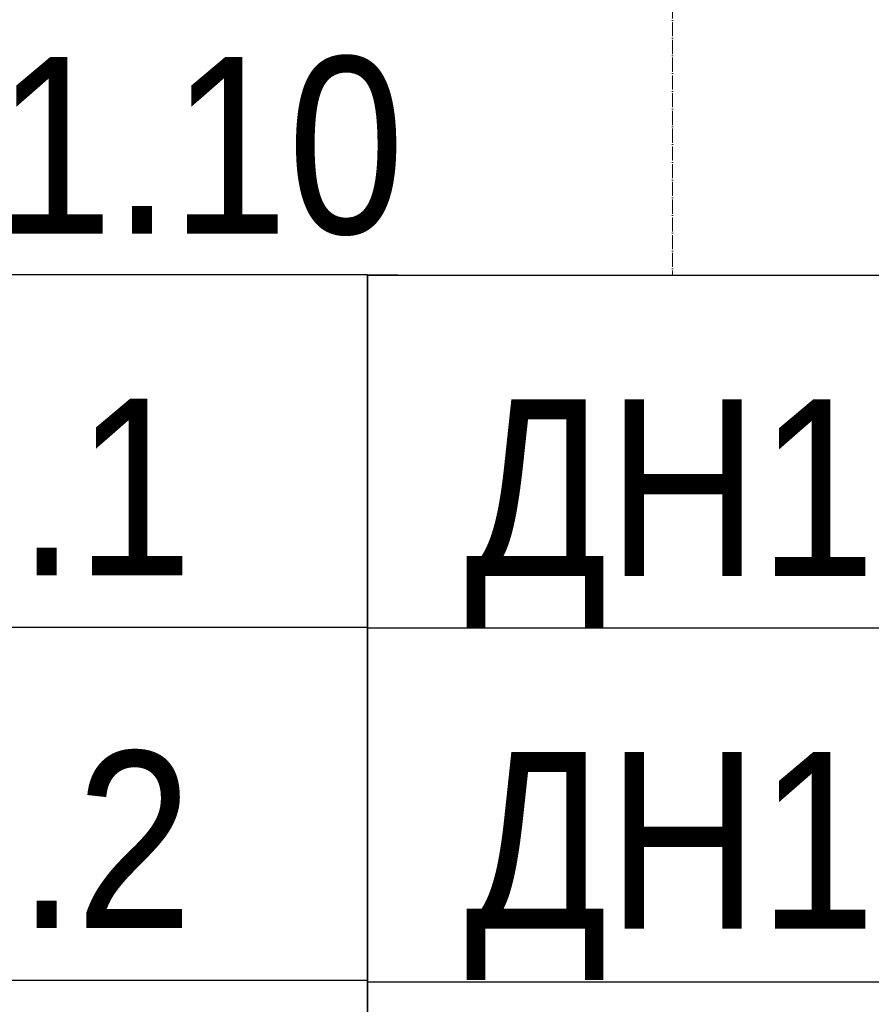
# Model space of a CAD drawing. Header units: millimetres. Extents: x 2069 to 83669, y 801 to 118701.
# Tile 123 of 145: x 15204 to 16408, y 100615 to 102008. Entities that reach past the tile are written whole.
import ezdxf
from ezdxf import colors
from ezdxf.entities.mleader import LeaderData, LeaderLine
from ezdxf.enums import TextEntityAlignment as Align
from ezdxf.math import Vec2, Vec3

# ---------------------------------------------------------------- set-up
doc = ezdxf.new("R2010")
doc.units = ezdxf.units.MM
doc.set_wipeout_variables(frame=1)
doc.linetypes.add('ADSK_Линия сетки', pattern=[25, 20, -2.5, 0, -2.5])
doc.layers.add('КИП_выноска', color=6, linetype='Continuous', lineweight=25)
doc.layers.add('Оси', color=7, linetype='Continuous', lineweight=9)
doc.styles.add('Arial', font='arial.ttf', dxfattribs={"width": 0.85, "height": 350})
doc.styles.add('GOST 2.304', font='simplex.shx', dxfattribs={"width": 0.65, "oblique": 15})
doc.styles.get("Standard").update_dxf_attribs({"font": 'arial.ttf'})

# ---------------------------------------------------------------- blocks, each defined once
blk = doc.blocks.new('A$C946fac60')
at = {"layer": 'Оси', "color": 253, "linetype": 'ADSK_Линия сетки', "true_color": 0xaaaaaa}
blk.add_line((13172.7, 800), (13172.7, 90869.8), dxfattribs=at)
blk = doc.blocks.new('_None')
blk = doc.blocks.new('*U216')
at = {"color": 0, "linetype": 'Continuous', "lineweight": 30, "ltscale": 75, "width": 0.85, "flags": 104}
blk.add_attdef('ПРИМЕЧАНИЕ_1', text='', height=2.5, dxfattribs=at).set_placement((8, 3.611), align=Align.BOTTOM_CENTER)
at = {"color": 0, "lineweight": 30, "style": 'GOST 2.304', "width": 0.85}
for tag, p in [('ИМЯ_КАБЕЛЯ_2', (8, -7.5)), ('ИМЯ_КАБЕЛЯ_3', (8, -12.5)), ('ИМЯ_КАБЕЛЯ_4', (8, -17.5)), ('ИМЯ_КАБЕЛЯ_5', (8, -22.5)), ('ИМЯ_КАБЕЛЯ_6', (8, -27.5)), ('ИМЯ_КАБЕЛЯ_7', (8, -32.5)), ('ИМЯ_КАБЕЛЯ_8', (8, -37.5)), ('ИМЯ_КАБЕЛЯ_9', (8, -42.5))]:
    blk.add_attdef(tag, text='', height=2.5, dxfattribs=at).set_placement(p, align=Align.BOTTOM_CENTER)
at = {"color": 0, "lineweight": 30, "width": 0.85, "flags": 104}
blk.add_attdef('ПРИМЕЧАНИЕ_2', text='', height=2.5, dxfattribs=at).set_placement((8, -7.53), align=Align.BOTTOM_CENTER)
at = {"linetype": 'Continuous'}
blk.add_wipeout([(0, 2.5), (16, 2.5), (16, -2.5), (0, -2.5)], dxfattribs=at)
at = {"color": 0}
blk.add_line((0, -2.5), (0, 0), dxfattribs=at)
at = {"color": 0, "linetype": 'Continuous'}
blk.add_lwpolyline([(0, -2.5), (16, -2.5), (16, 2.5), (0, 2.5)], close=True, dxfattribs=at)
at = {"color": 0, "lineweight": 30, "style": 'GOST 2.304', "width": 0.85}
blk.add_attdef('ИМЯ_КАБЕЛЯ_1', text='', height=2.5, dxfattribs=at).set_placement((8, -2.5), align=Align.BOTTOM_CENTER)

msp = doc.modelspace()

# ---------------------------------------------------------------- block references
msp.add_blockref('A$C946fac60', (2954.3, 22822.3))

# ---------------------------------------------------------------- next in the draw order: leaders
at = {"layer": 'КИП_выноска'}
ml = msp.add_multileader_mtext('Standard', dxfattribs=at)
ml.set_content('ШУ-ДН1.10', color=256, style='Arial')
ml.set_leader_properties(color=256, linetype='ByLayer', lineweight=-1)
ml.set_arrow_properties(name='NONE')
ml.build(insert=Vec2(0, 0))
ml.multileader.update_dxf_attribs({"has_dogleg": 0, "text_left_attachment_type": 6, "text_right_attachment_type": 6, "dogleg_length": 0.5, "arrow_head_size": 300})
ctx = ml.context
ctx.base_point, ctx.char_height, ctx.arrow_head_size, ctx.landing_gap_size, ctx.plane_origin = Vec3(14095.3, 101647.1), 250, 300, 100, Vec3(9456.5, 96794.7)
ctx.left_attachment, ctx.right_attachment = 6, 6
notes = []
notes.append((ctx, [(0, (1, 1, 0), (14094.8, 101647.1), (1, 0), 0.5, [(0, [(12665.8, 98377.3)], 0, [])])]))
ctx.mtext.insert, ctx.mtext.flow_direction = Vec3(14195.3, 101955.4), 5
ctx.mtext.has_bg_fill, ctx.mtext.bg_color, ctx.mtext.bg_scale_factor, ctx.mtext.bg_transparency, ctx.mtext.use_window_bg_color = 1, -1027028792, 1.5, 0, 1
for ctx, leaders in notes:
    for number, flags, end, landing, length, lines in leaders:
        leader = LeaderData()
        leader.index, (leader.has_last_leader_line, leader.has_dogleg_vector, leader.attachment_direction) = number, flags
        leader.last_leader_point, leader.dogleg_vector, leader.dogleg_length = Vec3(end), Vec3(landing), length
        for number, points, colour, breaks in lines:
            line = LeaderLine()
            line.index, line.vertices, line.color, line.breaks = number, Vec3.list(points), colors.encode_raw_color(colour), breaks
            leader.lines.append(line)
        ctx.leaders.append(leader)

# ---------------------------------------------------------------- next in the draw order: block references
ref = msp.add_blockref('*U216', (14095.3, 101397.1), dxfattribs=dict(at, xscale=100, yscale=100, zscale=100))
ref.add_attrib('ИМЯ_КАБЕЛЯ_1', 'LS1.10.1 ', dxfattribs={"layer": '0', "color": 0, "lineweight": 30, "height": 250, "style": 'Arial', "width": 0.85}).set_placement((14895.3, 101147.1), align=Align.BOTTOM_CENTER)

# ---------------------------------------------------------------- next in the draw order: block references
ref = msp.add_blockref('*U216', (14095.3, 100898.1), dxfattribs=dict(at, xscale=100, yscale=100, zscale=100))
ref.add_attrib('ИМЯ_КАБЕЛЯ_1', 'LS1.10.2 ', dxfattribs={"layer": '0', "color": 0, "lineweight": 30, "height": 250, "style": 'Arial', "width": 0.85}).set_placement((14895.3, 100648.1), align=Align.BOTTOM_CENTER)

# ---------------------------------------------------------------- next in the draw order: block references
at = {"layer": 'КИП_выноска', "xscale": 100, "yscale": 100, "zscale": 100}
msp.add_blockref('*U216', (14095.3, 100399.1), dxfattribs=at)

# ---------------------------------------------------------------- next in the draw order: block references
msp.add_blockref('*U216', (15695.3, 100398.1), dxfattribs=at)

# ---------------------------------------------------------------- next in the draw order: block references
at = {"layer": 'КИП_выноска'}
ref = msp.add_blockref('*U216', (15695.3, 101396), dxfattribs=dict(at, xscale=100, yscale=100, zscale=100))
ref.add_attrib('ИМЯ_КАБЕЛЯ_1', 'ДН1.10.1 ', dxfattribs={"layer": '0', "color": 0, "lineweight": 30, "height": 250, "style": 'Arial', "width": 0.85}).set_placement((16495.3, 101146), align=Align.BOTTOM_CENTER)

# ---------------------------------------------------------------- next in the draw order: block references
ref = msp.add_blockref('*U216', (15695.3, 100897.1), dxfattribs=dict(at, xscale=100, yscale=100, zscale=100))
ref.add_attrib('ИМЯ_КАБЕЛЯ_1', 'ДН1.10.2 ', dxfattribs={"layer": '0', "color": 0, "lineweight": 30, "height": 250, "style": 'Arial', "width": 0.85}).set_placement((16495.3, 100647.1), align=Align.BOTTOM_CENTER)

doc.saveas('drawing.dxf')
